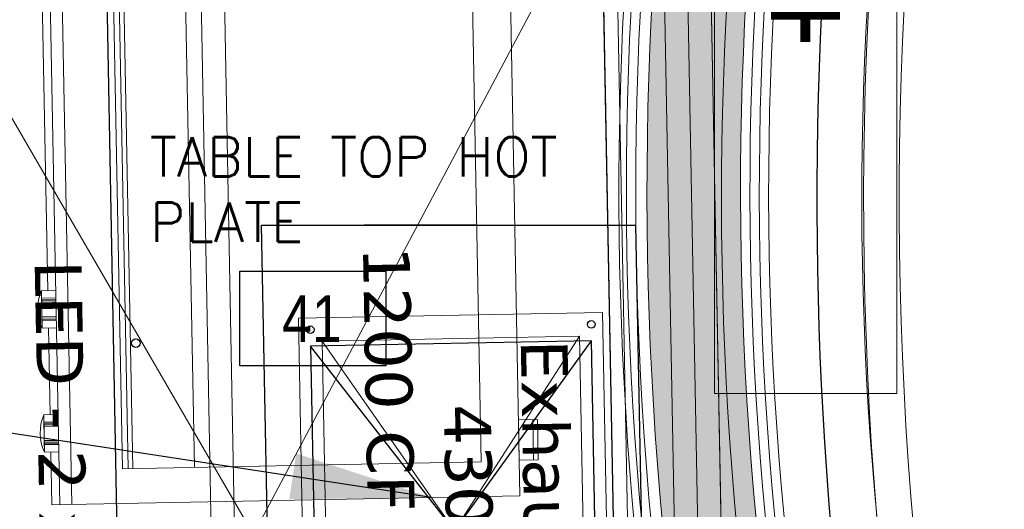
# Model space of a CAD drawing. Header units: millimetres. Extents: x -125266 to 274256, y -711690 to -301689.
# Tile 236 of 256: x -58763 to -57711, y -350747 to -350224. Entities that reach past the tile are written whole.
import ezdxf

# ---------------------------------------------------------------- set-up
doc = ezdxf.new("R2010")
doc.units = ezdxf.units.MM
for name, color, linetype, lineweight in [('AD Wall', 8, 'Continuous', 15), ('ARCH', 7, 'Continuous', 0), ('CEILING', 8, 'Continuous', 5), ('CEILING LVL', 8, 'Continuous', 5), ('Counter Top', 8, 'Continuous', 5), ('Equipment', 8, 'Continuous', 0), ('Finished Line', 7, 'Continuous', 0), ('HOOD', 6, 'Continuous', 0), ('Legend', 5, 'Continuous', 0), ('LIGHT', 173, 'Continuous', 5), ('MEPTEK HVAC-Kitchen Exhaust Air Duct', 30, 'Continuous', 30), ('MEPTEK-TEXT1', 7, 'Continuous', 30), ('Plaster Line', 7, 'Continuous', 0)]:
    doc.layers.add(name, color=color, linetype=linetype, lineweight=lineweight)
for name, color, linetype in [('Equip Code', 1, 'Continuous'), ('Equipment Name', 7, 'Continuous'), ('Hoods', 2, 'Continuous'), ('Light Equipment', 8, 'Continuous'), ('Model_Top', 7, 'Continuous')]:
    doc.layers.add(name, color=color, linetype=linetype)
doc.styles.add('REVAC', font='verdana.ttf', dxfattribs={"height": 50})
doc.styles.add('SAN-3', font='arial.ttf')
doc.styles.get("Standard").update_dxf_attribs({"font": 'ARIALN.TTF'})
doc.styles.add('Times New Roman', font='times.ttf', dxfattribs={"height": 150})
doc.dimstyles.new('ARA-125', dxfattribs={"dimtxt": 199.9999999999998, "dimasz": 75, "dimexe": 0, "dimexo": 75, "dimgap": 7.5, "dimtad": 0, "dimdec": 0, "dimrnd": 5, "dimdsep": 46, "dimtxsty": 'Times New Roman', "dimblk": 'ARCHTICK', "dimcen": 56.25, "dimdle": 56.25, "dimclrd": 256, "dimclre": 256, "dimclrt": 256, "dimazin": 3, "dimtfac": 1, "dimtdec": 0, "dimtix": 1, "dimtmove": 1, "dimatfit": 3, "dimfxl": 0, "dimtolj": 1, "dimlwd": -1, "dimlwe": 0, "dimarcsym": 0})

# ---------------------------------------------------------------- blocks, each defined once
blk = doc.blocks.new('MESH JALI CEILING')
at = {"layer": 'CEILING'}
blk.add_lwpolyline([(-16028.6448691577, -313303.1163552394, -0.05438258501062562), (-15573.25976893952, -308738.7406524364), (-17914.72140670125, -307708.7467052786), (-17914.7214066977, -308608.7467052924, -0.1206273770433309), (-17900.73425394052, -309936.3927286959, 0.1511955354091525), (-18106.63561430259, -312326.5646439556), (-16028.6448691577, -313303.1163552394)], format="xyb", dxfattribs=at)
blk.add_lwpolyline([(-16067.11402405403, -313243.0507344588, -0.0533022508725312), (-15616.79665311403, -308761.1031889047), (-17876.72140670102, -307766.9767937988), (-17876.7214066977, -308603.9760929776, -0.1204654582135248), (-17864.41450945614, -309947.957088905, 0.150192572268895), (-18073.4422716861, -312300.1768125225)], format="xyb", close=True, dxfattribs=at)
blk = doc.blocks.new('A$C3cfaa113')
at = {"layer": 'CEILING LVL'}
blk.add_lwpolyline([(0, 195.082948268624), (631.4049989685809, 195.082948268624), (631.4049989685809, 0), (0, 0)], close=True, dxfattribs=at)
at = {"layer": 'CEILING LVL', "insert": (628.7778808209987, 151.2665700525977), "char_height": 103.5168343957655, "width": 1141.536441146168, "attachment_point": 2, "style": 'SAN-3'}
blk.add_mtext('{\\W0.8;+2400MM}', dxfattribs=at)
blk = doc.blocks.new('A$Cc3a20e2e')
at = {"layer": 'Equipment', "lineweight": 0}
for p, q in [((448.6838544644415, 647.6634156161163), (491.7724767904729, 647.6634156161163)), ((-200, 132.1096044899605), (-200, 632.2685212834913)), ((530, 632.2685212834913), (-200, 632.2685212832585)), ((530, 132.1096044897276), (530, 632.2685212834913)), ((-167.9665001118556, 285.0454496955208), (492.8885914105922, 285.0454496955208)), ((-136.2433971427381, 280.1624637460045), (-129.004407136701, 285.0454496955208)), ((-74.46588044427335, 280.1624637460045), (-81.70487045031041, 285.0454496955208)), ((-136.2433971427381, 280.1624637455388), (-136.2433971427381, 250.7676420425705)), ((-74.46588044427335, 250.7676420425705), (-74.46588044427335, 280.1624637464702)), ((-136.2433971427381, 250.7676420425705), (-74.46588044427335, 250.7676420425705)), ((-167.9665001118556, 219.1709005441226), (492.8885914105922, 219.1709005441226)), ((-167.9665001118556, 214.1694739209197), (492.8885914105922, 214.1694739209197)), ((-167.9665001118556, 208.263591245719), (492.8885914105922, 208.263591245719)), ((-199.9999999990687, 153.3759398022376), (530, 153.3759398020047)), ((-199.9999999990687, 140.5544511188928), (530, 140.5544511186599)), ((301.0393500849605, 125.1327429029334), (301.0393500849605, 140.5544511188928)), ((309.0578439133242, 140.5544511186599), (309.0578439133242, 125.1327429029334)), ((310.3340940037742, 140.5544511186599), (310.3340940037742, 125.1327429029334)), ((311.5348131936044, 140.5544511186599), (311.5348131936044, 125.1327429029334)), ((313.3364473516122, 140.5544511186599), (313.3364473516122, 125.1327429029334)), ((328.6563291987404, 140.5544511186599), (328.6563291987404, 125.1327429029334)), ((330.4579633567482, 140.5544511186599), (330.4579633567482, 125.1327429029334)), ((331.6586825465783, 140.5544511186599), (331.6586825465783, 125.1327429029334)), ((332.9349326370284, 140.5544511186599), (332.9349326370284, 125.1327429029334)), ((340.9534264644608, 125.1327429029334), (340.9534264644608, 140.5544511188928)), ((433.6387927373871, 125.1327429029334), (433.6387927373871, 140.5544511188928)), ((441.6572865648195, 140.5544511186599), (441.6572865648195, 125.1327429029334)), ((442.9335366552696, 140.5544511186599), (442.9335366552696, 125.1327429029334)), ((444.1342558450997, 140.5544511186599), (444.1342558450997, 125.1327429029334)), ((445.9358900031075, 140.5544511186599), (445.9358900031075, 125.1327429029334)), ((461.2557718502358, 140.5544511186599), (461.2557718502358, 125.1327429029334)), ((463.0574060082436, 140.5544511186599), (463.0574060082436, 125.1327429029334)), ((464.2581251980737, 140.5544511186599), (464.2581251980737, 125.1327429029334)), ((465.5343752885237, 140.5544511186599), (465.5343752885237, 125.1327429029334)), ((473.5528691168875, 125.1327429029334), (473.5528691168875, 140.5544511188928)), ((-199.9999999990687, 132.1096044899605), (-143.5528691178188, 132.1096044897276)), ((-176.8403545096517, 132.1096044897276), (301.0393500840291, 132.1096044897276)), ((340.9534264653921, 132.1096044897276), (433.6387927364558, 132.1096044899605)), ((473.5528691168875, 132.1096044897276), (530, 132.1096044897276))]:
    blk.add_line(p, q, dxfattribs=at)
blk.add_lwpolyline([(448.6838544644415, 632.2685212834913), (491.7724767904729, 632.2685212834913), (491.7724767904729, 652.6953959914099), (448.6838544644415, 652.6953959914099)], close=True, dxfattribs=at)
blk.add_lwpolyline([(-167.9665001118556, 208.263591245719), (-167.9665001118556, 591.650145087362), (492.8885914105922, 591.650145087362), (492.8885914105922, 208.263591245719)], dxfattribs=at)
at = {"layer": 'Equipment', "lineweight": 0, "const_width": 1}
for points in [[(301.0393500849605, 125.1327429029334), (340.9534264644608, 125.1327429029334)], [(473.5528691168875, 125.1327429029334), (433.6387927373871, 125.1327429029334)]]:
    blk.add_lwpolyline(points, dxfattribs=at)
at = {"layer": 'Equipment', "lineweight": 0}
for centre, start, end in [((320.9963882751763, 171.25269499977), 246.6008864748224, 293.3991134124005), ((453.5958309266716, 171.25269499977), 246.6008865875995, 293.3991135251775)]:
    blk.add_arc(centre, 50.25269499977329, start, end, dxfattribs=at)
blk = doc.blocks.new('ARCH')
at = {"layer": 'Legend', "ltscale": 15}
h = blk.add_hatch(dxfattribs=at)
h.set_pattern_fill('SACNCR', color=8, scale=25, style=0)
h.set_pattern_definition([(45, (7.275957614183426e-12, 0), (-42.09495056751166, 42.09495056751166), []), (45, (42.09500000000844, 0), (-42.09495056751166, 42.09495056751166), [0, -59.53125])])
h.paths.add_polyline_path([(-61250.0878405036, -341786.991302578), (-61250.0878405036, -342091.0795393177), (-61250.08347718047, -342091.0795400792), (-61250.09220382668, -342141.0795393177), (-61250.08784050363, -344307.9437217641), (-61181.17636021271, -344307.9437217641), (-61181.17635837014, -344307.9170624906), (-61169.14581468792, -344307.917891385), (-60630.75290619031, -344307.9437238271), (-60630.79507556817, -344919.9855284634), (-60630.79590446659, -344932.0160721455), (-61250.08784050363, -344932.0160721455), (-61250.0878405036, -351457.0548609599), (-61395.16861010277, -351457.0548609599), (-61395.17441904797, -351557.0548609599), (-60383.16262214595, -351557.0548609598), (-60383.16262214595, -352683.6964680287), (-61393.16090940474, -352683.6964680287), (-61393.17836269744, -352783.6964680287), (-60283.16262214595, -352783.6964680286), (-60283.16262214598, -351457.0548609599), (-61150.0878405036, -351457.0548609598), (-61150.0878405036, -346631.9913025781), (-57589.31575361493, -346631.9913025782), (-57474.43896814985, -346517.1145171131), (-57545.14964626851, -346446.4038389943), (-57630.73710985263, -346531.9913025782), (-57700.73710985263, -346531.9913025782), (-57700.73710985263, -346581.9913025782), (-58200.73710985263, -346581.9913025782), (-58200.73710985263, -346531.9913025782), (-58300.73710985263, -346531.9913025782), (-58300.73710985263, -346581.9913025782), (-58800.73710985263, -346581.9913025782), (-58800.73710985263, -346531.9913025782), (-58980.7959044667, -346531.9913025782), (-58980.7959044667, -346426.032961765), (-59030.7959044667, -346426.032961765), (-59030.7959044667, -346026.032961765), (-58980.7959044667, -346026.032961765), (-58980.7959044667, -345956.032961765), (-59080.7959044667, -345956.032961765), (-59080.7959044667, -346531.9913025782), (-61150.08784050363, -346531.9913025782), (-61150.0878405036, -345032.0160721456), (-60530.79590446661, -345032.0160721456), (-60530.79590446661, -344606.991302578), (-59080.7959044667, -344606.991302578), (-59080.7959044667, -345032.0329617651), (-58980.7959044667, -345032.0329617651), (-58980.7959044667, -344506.991302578), (-60530.79590446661, -344506.9913025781), (-60530.79590446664, -344207.943721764), (-61150.0878405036, -344207.943721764), (-61150.0878405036, -341886.991302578), (-56700.0878405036, -341886.991302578), (-56700.0878405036, -344932.0329617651), (-58020.79590446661, -344932.0329617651), (-58020.79590446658, -345032.0329617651), (-56700.0878405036, -345032.0329617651), (-56700.08784050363, -345601.3420332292), (-56785.71696327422, -345686.971156), (-56715.00628515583, -345757.6818341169), (-56600.0878405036, -345642.7633894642), (-56600.08784050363, -341886.9913025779), (-51541.43157248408, -341886.9913025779), (-51541.43157248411, -345439.4115019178, 0.002964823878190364), (-51441.43157248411, -345409.7250183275), (-51441.43157248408, -341886.9913025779), (-47645.92716897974, -341886.991302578), (-47645.92716897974, -344723.1806520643), (-47445.92716897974, -344723.1806520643), (-47445.92716897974, -344623.1806520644), (-47545.92716897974, -344623.1806520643), (-47545.92716897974, -341886.991302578), (-45935.92716897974, -341886.991302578), (-45935.92716897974, -344623.1806520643), (-46521.92716897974, -344623.1806520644), (-46521.92716897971, -344723.1806520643), (-45835.92716897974, -344723.1806520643), (-45835.92716897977, -341786.991302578), (-45958.87599125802, -341786.991302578), (-45958.87604145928, -341787.8586494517), (-46008.87604137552, -341787.8557554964)])
h = blk.add_hatch(dxfattribs=at)
h.set_pattern_fill('SACNCR', color=8, scale=25, style=0)
h.set_pattern_definition([(45, (2.91038304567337e-11, 0), (-42.09495056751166, 42.09495056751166), []), (45, (42.09500000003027, 0), (-42.09495056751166, 42.09495056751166), [0, -59.53125])])
h.paths.add_polyline_path([(-61250.08784050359, -341786.991302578), (-61250.0878405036, -342091.0795393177), (-61250.08347718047, -342091.0795400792), (-61250.09220382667, -342141.0795393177), (-61250.08784050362, -344307.9437217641), (-61181.1763602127, -344307.9437217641), (-61181.17635837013, -344307.9170624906), (-61169.14581468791, -344307.917891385), (-60630.7529061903, -344307.9437238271), (-60630.79507556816, -344919.9855284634), (-60630.79590446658, -344932.0160721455), (-61250.08784050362, -344932.0160721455), (-61250.08784050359, -351457.0548609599), (-61395.16861010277, -351457.0548609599), (-61395.17441904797, -351557.0548609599), (-60383.16262214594, -351557.0548609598), (-60383.16262214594, -352683.6964680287), (-61393.16090940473, -352683.6964680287), (-61393.17836269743, -352783.6964680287), (-60283.16262214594, -352783.6964680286), (-60283.16262214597, -351457.0548609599), (-61150.08784050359, -351457.0548609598), (-61150.08784050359, -346631.9913025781), (-57589.31575361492, -346631.9913025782), (-57474.43896814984, -346517.1145171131), (-57545.1496462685, -346446.4038389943), (-57630.73710985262, -346531.9913025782), (-57700.73710985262, -346531.9913025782), (-57700.73710985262, -346581.9913025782), (-58200.73710985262, -346581.9913025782), (-58200.73710985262, -346531.9913025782), (-58300.73710985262, -346531.9913025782), (-58300.73710985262, -346581.9913025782), (-58800.73710985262, -346581.9913025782), (-58800.73710985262, -346531.9913025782), (-58980.79590446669, -346531.9913025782), (-58980.79590446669, -346426.032961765), (-59030.79590446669, -346426.032961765), (-59030.79590446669, -346026.032961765), (-58980.79590446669, -346026.032961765), (-58980.79590446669, -345956.032961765), (-59080.79590446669, -345956.032961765), (-59080.79590446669, -346531.9913025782), (-61150.08784050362, -346531.9913025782), (-61150.08784050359, -345032.0160721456), (-60530.79590446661, -345032.0160721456), (-60530.79590446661, -344606.991302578), (-59080.79590446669, -344606.991302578), (-59080.79590446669, -345032.0329617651), (-58980.79590446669, -345032.0329617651), (-58980.79590446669, -344506.991302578), (-60530.79590446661, -344506.9913025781), (-60530.79590446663, -344207.943721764), (-61150.08784050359, -344207.943721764), (-61150.08784050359, -341886.991302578), (-56700.08784050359, -341886.991302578), (-56700.08784050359, -344932.0329617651), (-58020.79590446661, -344932.0329617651), (-58020.79590446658, -345032.0329617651), (-56700.08784050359, -345032.0329617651), (-56700.08784050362, -345601.3420332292), (-56785.71696327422, -345686.971156), (-56715.00628515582, -345757.6818341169), (-56600.08784050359, -345642.7633894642), (-56600.08784050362, -341886.9913025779), (-51541.43157248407, -341886.9913025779), (-51541.4315724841, -345439.4115019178, 0.002964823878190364), (-51441.4315724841, -345409.7250183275), (-51441.43157248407, -341886.9913025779), (-47645.92716897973, -341886.991302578), (-47645.92716897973, -344723.1806520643), (-47445.92716897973, -344723.1806520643), (-47445.92716897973, -344623.1806520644), (-47545.92716897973, -344623.1806520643), (-47545.92716897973, -341886.991302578), (-45935.92716897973, -341886.991302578), (-45935.92716897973, -344623.1806520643), (-46521.92716897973, -344623.1806520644), (-46521.9271689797, -344723.1806520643), (-45835.92716897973, -344723.1806520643), (-45835.92716897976, -341786.991302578), (-45958.87599125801, -341786.991302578), (-45958.87604145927, -341787.8586494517), (-46008.87604137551, -341787.8557554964)])
at = {"layer": 'Legend'}
h = blk.add_hatch(dxfattribs=at)
h.set_pattern_fill('STARS', color=8, scale=10)
h.set_pattern_definition([(0, (0, 0), (0, 54.9926), [31.75, -31.75]), (59.99999999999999, (0, 0), (-47.62498862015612, 27.4963), [31.75, -31.75]), (120, (15.875, 27.4963), (-47.62498862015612, -27.49629999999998), [31.75, -31.75])])
edge = h.paths.add_edge_path()
edge.add_arc((-54302.69078475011, -350408.010109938), 3690.308011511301, 160.8362828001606, 191.6626896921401, ccw=False)
edge.add_arc((-60350.3395337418, -348256.158833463), 2729.002825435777, 339.8420642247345, 374.0848433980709)
edge.add_line((-57703.38028815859, -347592.0329617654), (-57806.60356420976, -347592.0329617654))
edge.add_arc((-60350.33953374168, -348256.158833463), 2629.002825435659, -20.17654206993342, 14.632315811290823, ccw=False)
edge.add_arc((-54302.69078475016, -350408.0101099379), 3790.308011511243, 160.8229571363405, 191.1240204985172)
edge.add_arc((-59222.41694820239, -351398.7755493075), 1228.352180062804, -57.450295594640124, 12.195579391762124, ccw=False)
edge.add_line((-58561.52533153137, -352434.1843329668), (-60283.16262214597, -352434.1843329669))
edge.add_line((-60283.16262214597, -352434.1843329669), (-60283.16262214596, -352534.1843329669))
edge.add_line((-60283.16262214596, -352534.1843329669), (-58536.26985047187, -352534.1843329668))
edge.add_arc((-59548.39312786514, -350742.8050984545), 2057.530823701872, 299.4663030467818, 300.8075172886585)
edge.add_arc((-59222.41694820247, -351398.7755493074), 1328.35218006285, 303.222831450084, 370.6183867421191)
h = blk.add_hatch(dxfattribs=at)
h.set_pattern_fill('STARS', color=8, scale=10)
h.set_pattern_definition([(0, (0, 0), (0, 54.9926), [31.75, -31.75]), (59.99999999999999, (0, 0), (-47.62498862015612, 27.4963), [31.75, -31.75]), (120, (15.875, 27.49629999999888), (-47.62498862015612, -27.49629999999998), [31.74999999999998, -31.74999999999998])])
h.paths.add_polyline_path([(-57916.81111638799, -351154.0043781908, -0.1353226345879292), (-57788.49830051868, -349196.5980484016, 0.150534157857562), (-57703.38028815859, -347592.0329617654), (-57806.60356420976, -347592.0329617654, -0.1530610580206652), (-57882.66726640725, -349162.9385405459, 0.1329891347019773), (-58021.78597942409, -351139.286907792, -0.3136008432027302), (-58561.52533153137, -352434.1843329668), (-60253.16262214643, -352434.1843329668), (-60253.16262214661, -352534.1843329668), (-58536.26985047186, -352534.1843329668, 0.00585221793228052), (-58494.61728232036, -352510.0033210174, 0.302849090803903)])
at = {"layer": 'AD Wall', "lineweight": 0}
for points in [[(-57907.01756983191, -351151.9828822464, -0.135316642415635), (-57779.08089174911, -349199.9625597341, 0.1514472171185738), (-57696.09947614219, -347580.0329617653), (-57822.18653323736, -347580.0329617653)], [(-58014.93553351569, -351173.3033526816, -0.1353190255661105), (-57882.66726640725, -349162.9385405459, 0.1530610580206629), (-57806.60356420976, -347592.0329617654)], [(-58014.93553351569, -351173.3033526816, -0.1353190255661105), (-57882.66726640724, -349162.9385405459, 0.1530610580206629), (-57806.60356420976, -347592.0329617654)], [(-57916.8111163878, -351154.0043781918, -0.135322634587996), (-57788.49830051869, -349196.5980484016, 0.1505341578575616), (-57703.38028815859, -347592.0329617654)], [(-57916.81111638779, -351154.0043781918, -0.135322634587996), (-57788.49830051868, -349196.5980484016, 0.1505341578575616), (-57703.38028815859, -347592.0329617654)]]:
    blk.add_lwpolyline(points, format="xyb", dxfattribs=at)
at = {"layer": 'Counter Top', "lineweight": 0}
blk.add_lwpolyline([(-58513.74272104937, -352670.1843234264, 0.312539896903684), (-57779.07863916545, -351190.0517922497, -0.1383179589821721), (-57666.06480048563, -349240.3164998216, 0.03901498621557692), (-57550.4012195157, -348830.4402765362, 0.1156902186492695), (-57576.88934674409, -347561.9913025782, 0.1156902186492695)], format="xyb", dxfattribs=at)
blk.add_lwpolyline([(-58863.16567482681, -352323.5924268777), (-58863.15957120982, -351595.9153945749), (-58098.2081773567, -351581.3904528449), (-58129.15313448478, -349951.6842186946), (-58841.33272228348, -349965.20712629)], dxfattribs=at)
at = {"layer": 'Equip Code'}
blk.add_lwpolyline([(-58528.11643572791, -350594.1400042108), (-58528.11643572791, -350493.0485990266), (-58371.97728156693, -350493.0485990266), (-58371.97728156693, -350594.1400042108)], close=True, dxfattribs=at)
at = {"layer": 'Equipment', "lineweight": 30}
for points in [[(-58113.4902435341, -351566.6779257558), (-58143.86566157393, -349966.966284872), (-58843.73950446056, -349980.2555302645), (-58813.36408642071, -351579.9671711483)], [(-58117.00240124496, -351381.7112672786), (-58140.35350386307, -350151.9329433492), (-58840.2273467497, -350165.2221887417), (-58816.87624413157, -351395.000512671)]]:
    blk.add_lwpolyline(points, close=True, dxfattribs=at)
at = {"layer": 'Finished Line', "color": 8}
for points in [[(-58051.16775800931, -351145.3524210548, -0.1330254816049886), (-57910.91612660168, -349152.8355462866, 0.1569199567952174), (-57845.74276762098, -347562.0329617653)], [(-57887.37561944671, -351148.2056077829, -0.1353234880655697), (-57760.24579662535, -349206.690802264, 0.1526815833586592), (-57680.08002107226, -347562.0329617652)], [(-57887.3756194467, -351148.2056077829, -0.1353234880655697), (-57760.24579662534, -349206.690802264, 0.1526815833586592), (-57680.08002107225, -347562.0329617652)], [(-58051.1677580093, -351145.3524210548, -0.1330254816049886), (-57910.91612660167, -349152.8355462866, 0.1558871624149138), (-57842.96405367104, -347572.1384473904)], [(-58027.02425808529, -351222.2782193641, -0.1383732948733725), (-57903.38318035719, -349155.5299117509, 0.155880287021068), (-57835.24609213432, -347570.0329617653)], [(-58027.02425808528, -351222.2782193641, -0.1383732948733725), (-57903.38318035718, -349155.5299117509, 0.155880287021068), (-57835.24609213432, -347570.0329617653)], [(-57897.224023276, -351149.961386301, -0.1353106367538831), (-57769.66339040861, -349203.3268109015, 0.1521624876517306), (-57688.33881577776, -347570.0329617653), (-57835.24609213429, -347570.0329617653)], [(-57897.22402327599, -351149.961386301, -0.1353106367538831), (-57769.6633904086, -349203.3268109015, 0.1521624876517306), (-57688.33881577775, -347570.0329617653), (-57835.24609213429, -347570.0329617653)]]:
    blk.add_lwpolyline(points, format="xyb", dxfattribs=at)
at = {"layer": 'HOOD'}
for p, q in [((-58030.78485101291, -349864.8010741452), (-58996.43228127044, -351683.4613064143)), ((-59030.60462656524, -349883.7857104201), (-57996.61250571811, -351664.4766701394))]:
    blk.add_line(p, q, dxfattribs=at)
blk.add_lwpolyline([(-58996.43228127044, -351683.4613064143), (-57996.61250571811, -351664.4766701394), (-58030.78485101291, -349864.8010741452), (-59030.60462656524, -349883.7857104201)], close=True, dxfattribs=at)
at = {"layer": 'Light Equipment', "lineweight": 0}
for p, q in [((-58030.7848510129, -349864.8010741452), (-58996.43228127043, -351683.4613064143)), ((-59030.60462656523, -349883.7857104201), (-57996.61250571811, -351664.4766701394)), ((-58228.81191413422, -350733.042637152), (-58242.67069861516, -350003.1742009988)), ((-58734.29614988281, -350012.5092137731), (-58720.43736540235, -350742.3776499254)), ((-58721.47697194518, -350012.2658024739), (-58707.61818746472, -350742.1342386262)), ((-58742.29979709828, -350035.8250076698), (-58733.22742472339, -350513.6185866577)), ((-58665.99106825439, -350043.2515070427), (-58653.44497471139, -350703.9874963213)), ((-58660.08624996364, -350043.1393860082), (-58647.54015642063, -350703.8753752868)), ((-58655.08572471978, -350043.0444357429), (-58642.53963117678, -350703.7804250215)), ((-58589.22304777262, -350041.7938313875), (-58576.67695422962, -350702.5298206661)), ((-58740.20302890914, -350513.7510398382), (-58724.78410006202, -350513.458264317)), ((-58724.63187187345, -350521.4753130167), (-58740.05080072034, -350521.7680885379)), ((-58724.60764272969, -350522.7513330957), (-58740.02657157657, -350523.0441086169)), ((-58724.5848475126, -350523.9518358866), (-58740.00377635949, -350524.2446114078)), ((-58724.55064414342, -350525.7531453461), (-58739.9695729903, -350526.0459208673)), ((-58724.25980175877, -350541.070266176), (-58739.67873060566, -350541.3630416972)), ((-58724.22559838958, -350542.8715756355), (-58739.64452723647, -350543.1643511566)), ((-58724.2028031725, -350544.0720784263), (-58739.62173201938, -350544.3648539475)), ((-58724.17857402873, -350545.3480985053), (-58739.59750287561, -350545.6408740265)), ((-58739.44527468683, -350553.6579227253), (-58724.02634583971, -350553.3651472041)), ((-58732.46967050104, -350553.5254695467), (-58730.71007253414, -350646.1941316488)), ((-58737.68567672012, -350646.3265848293), (-58722.26674787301, -350646.0338093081)), ((-58722.11451968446, -350654.0508580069), (-58737.53344853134, -350654.3436335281)), ((-58722.0902905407, -350655.3268780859), (-58737.50921938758, -350655.6196536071)), ((-58722.06749532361, -350656.5273808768), (-58737.48642417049, -350656.820156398)), ((-58214.9635517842, -350651.4488803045), (-58214.14552996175, -350694.5297370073)), ((-58722.03329195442, -350658.3286903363), (-58737.4522208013, -350658.6214658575)), ((-58721.74244956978, -350673.6458111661), (-58737.16137841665, -350673.9385866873)), ((-58721.70824620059, -350675.4471206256), (-58737.12717504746, -350675.7398961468)), ((-58721.6854509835, -350676.6476234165), (-58737.10437983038, -350676.9403989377)), ((-58721.66122183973, -350677.9236434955), (-58737.08015068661, -350678.2164190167)), ((-58736.92792249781, -350686.2334677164), (-58721.5089936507, -350685.9406921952)), ((-58729.95231831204, -350686.1010145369), (-58728.88069006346, -350742.537972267)), ((-58728.88069006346, -350742.537972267), (-58228.81191413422, -350733.042637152))]:
    blk.add_line(p, q, dxfattribs=at)
blk.add_lwpolyline([(-58513.74272104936, -352670.1843234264, 0.312539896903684), (-57779.07863916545, -351190.0517922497, -0.1383179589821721), (-57666.06480048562, -349240.3164998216, 0.03901498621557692), (-57550.40121951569, -348830.4402765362, 0.1156902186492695), (-57576.88934674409, -347561.9913025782, 0.1156902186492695)], format="xyb", dxfattribs=at)
for points in [[(-58996.43228127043, -351683.4613064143), (-57996.61250571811, -351664.4766701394), (-58030.7848510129, -349864.8010741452), (-59030.60462656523, -349883.7857104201)], [(-58113.49024353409, -351566.6779257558), (-58143.86566157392, -349966.966284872), (-58843.73950446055, -349980.2555302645), (-58813.3640864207, -351579.9671711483)], [(-58117.00240124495, -351381.7112672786), (-58140.35350386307, -350151.9329433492), (-58840.22734674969, -350165.2221887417), (-58816.87624413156, -351395.000512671)], [(-58528.1164357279, -350594.1400042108), (-58528.1164357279, -350493.0485990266), (-58371.97728156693, -350493.0485990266), (-58371.97728156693, -350594.1400042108)], [(-58230.3556715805, -350651.7411467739), (-58229.53764975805, -350694.8220034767), (-58209.11445647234, -350694.4342066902), (-58209.9324782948, -350651.3533499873)]]:
    blk.add_lwpolyline(points, close=True, dxfattribs=at)
for points in [[(-58863.16567482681, -352323.5924268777), (-58863.15957120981, -351595.9153945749), (-58098.2081773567, -351581.3904528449), (-58129.15313448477, -349951.6842186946), (-58841.33272228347, -349965.20712629)], [(-58665.99106825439, -350043.2515070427), (-58282.67361004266, -350035.9730527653), (-58270.12751649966, -350696.7090420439), (-58653.44497471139, -350703.9874963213)], [(-58740.20302890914, -350513.7510398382), (-58739.44527468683, -350553.6579227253)], [(-58736.92792249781, -350686.2334677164), (-58737.68567672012, -350646.3265848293)]]:
    blk.add_lwpolyline(points, dxfattribs=at)
for centre, start, end in [((-58693.71251164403, -350532.8289107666), 157.6886913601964, 204.4869182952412), ((-58691.19515945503, -350665.4044557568), 157.6886914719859, 204.4869184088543)]:
    blk.add_arc(centre, 50.25269499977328, start, end, dxfattribs=at)
at = {"layer": 'Plaster Line', "lineweight": 5}
for points in [[(-58017.18185437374, -351220.4769142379, -0.1383904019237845), (-57893.9669124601, -349158.897629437, 0.1545916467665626), (-57822.18653323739, -347580.0329617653)], [(-57907.01756983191, -351151.9828822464, -0.135316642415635), (-57779.08089174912, -349199.9625597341, 0.1514472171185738), (-57696.0994761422, -347580.0329617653), (-57822.18653323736, -347580.0329617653)]]:
    blk.add_lwpolyline(points, format="xyb", dxfattribs=at)
at = {"layer": 'Plaster Line', "color": 8, "lineweight": 5}
blk.add_lwpolyline([(-58017.18185437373, -351220.4769142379, -0.1383904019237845), (-57893.96691246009, -349158.897629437, 0.1545916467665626), (-57822.18653323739, -347580.0329617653)], format="xyb", dxfattribs=at)
at = {"layer": 'CEILING LVL', "rotation": 90}
blk.add_blockref('A$C3cfaa113', (-57825.88199904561, -350623.6736943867), dxfattribs=at)
at = {"layer": 'Equipment', "lineweight": 0, "rotation": 271.0878048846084}
blk.add_blockref('A$Cc3a20e2e', (-58871.02834239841, -350215.1415440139), dxfattribs=at)
at = {"layer": 'Equip Code', "lineweight": 0}
blk.add_text('41', height=50, dxfattribs=at).set_placement((-58482.92543982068, -350568.6966208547))
at = {"layer": 'Equipment Name', "linetype": 'Continuous', "lineweight": 5, "ltscale": 25, "insert": (-58624.12528060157, -350349.6064633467, 1.379819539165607), "char_height": 42, "width": 490.1605028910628, "attachment_point": 1}
blk.add_mtext('{\\Fsimplex|c0;TABLE TOP HOT PLATE }', dxfattribs=at)
at = {"layer": 'Light Equipment', "lineweight": 0}
blk.add_text('41', height=50, dxfattribs=at).set_placement((-58482.92543982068, -350568.6966208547))
at = {"layer": 'Light Equipment', "lineweight": 0, "insert": (-58624.12528060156, -350349.6064633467, 1.379819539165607), "char_height": 42, "width": 490.1605028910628, "attachment_point": 1}
blk.add_mtext('{\\Fsimplex|c0;TABLE TOP HOT PLATE }', dxfattribs=at)
blk = doc.blocks.new('*U1539')
at = {"layer": 'Model_Top', "color": 7}
for p, q in [((-627, 64.5), (627, 64.5)), ((-627, -64.5), (-627, 64.5)), ((627, 64.5), (627, -64.5)), ((627, -64.5), (-627, -64.5))]:
    blk.add_line(p, q, dxfattribs=at)
for centre in [(-615, 88.5), (-205, 88.5), (205, 88.5), (615, 88.5), (-615, -88.5), (-205, -88.5), (205, -88.5), (615, -88.5)]:
    blk.add_circle(centre, 4.5, dxfattribs=at)
at = {"layer": 'Model_Top', "color": 7, "insert": (-295.064610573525, 32.06707992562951), "char_height": 50, "attachment_point": 1, "style": 'REVAC'}
blk.add_mtext('LED - 2 x 18 Watt', dxfattribs=at)
blk = doc.blocks.new('H-05')
at = {"color": 7}
for p, q in [((-84845.6728386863, -343381.8759286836), (-84435.6728386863, -343106.8759286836)), ((-84435.6728386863, -343381.8759286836), (-84845.6728386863, -343106.8759286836))]:
    blk.add_line(p, q, dxfattribs=at)
for points in [[(-84870.6728386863, -343406.8759286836), (-84410.6728386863, -343406.8759286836), (-84410.6728386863, -343081.8759286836), (-84870.6728386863, -343081.8759286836)], [(-84845.6728386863, -343381.8759286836), (-84435.6728386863, -343381.8759286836), (-84435.6728386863, -343106.8759286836), (-84845.6728386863, -343106.8759286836)]]:
    blk.add_lwpolyline(points, close=True, dxfattribs=at)
at = {"layer": 'HOOD', "lineweight": 0}
for p, q in [((-85540.67283868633, -342959.3759286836), (-83740.67283868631, -342959.3759286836)), ((-85475.67283868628, -342984.3759286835), (-83805.67283868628, -342984.3759286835)), ((-85450.6728386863, -343009.3759286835), (-83830.6728386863, -343009.3759286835)), ((-85450.6728386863, -343479.3759286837), (-83830.6728386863, -343479.3759286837)), ((-85450.67283868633, -343504.3759286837), (-83830.67283868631, -343504.3759286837))]:
    blk.add_line(p, q, dxfattribs=at)
at = {"layer": 'Hoods', "color": 7}
for centre in [(-84858.1728386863, -343094.1227054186), (-84858.1728386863, -343394.3634929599), (-84858.1728386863, -343394.3759286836)]:
    blk.add_circle(centre, 4.000000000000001, dxfattribs=at)
blk.add_blockref('*U1539', (-84642.33920736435, -343669.6377088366), dxfattribs=at)
at = {"layer": 'Model_Top', "color": 7, "insert": (-85016.12163202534, -343348.4623608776), "char_height": 50, "width": 825.6359791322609, "attachment_point": 7, "style": 'REVAC'}
blk.add_mtext('\\pi173.24445;Exhaust collar\\P\\pi240.68904;430 x 300\\P\\pi70.55808;1200 CFM @ 190 Pa', dxfattribs=at)
blk = doc.blocks.new('_ArchTick')
at = {"color": 0, "linetype": 'ByBlock', "const_width": 0.15}
blk.add_lwpolyline([(-0.5, -0.5), (0.5, 0.5)], dxfattribs=at)

msp = doc.modelspace()

# ---------------------------------------------------------------- linework, layer by layer
at = {"layer": 'CEILING'}
msp.add_lwpolyline([(-60253.16136397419, -352520.1697335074), (-58553.50963381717, -352520.1839898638, 0.3035240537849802), (-57926.76154380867, -351216.8810990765, -0.1380432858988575), (-57807.32668480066, -349189.844714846, 0.03924887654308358), (-57697.31622312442, -348800.1599109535, 0.1154738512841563), (-57726.88934686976, -347561.9981943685), (-57726.88934686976, -346661.9913025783), (-57576.88934686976, -346661.9913027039), (-57576.8893467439, -347561.9913025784, -0.1156902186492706), (-57550.40121951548, -348830.4402765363, -0.03901498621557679), (-57666.06480048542, -349240.3164998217, 0.1383179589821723), (-57779.07863916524, -351190.0517922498, -0.3125398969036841), (-58513.74272104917, -352670.1843234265), (-60253.16262214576, -352670.1697335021)], format="xyb", close=True, dxfattribs=at)
at = {"layer": 'CEILING', "lineweight": 0}
msp.add_lwpolyline([(-57576.88934713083, -346662.0224283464), (-57576.88934700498, -347562.0224282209, -0.1156902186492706), (-57550.40121977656, -348830.4714021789, -0.03901498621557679), (-57666.06480074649, -349240.3476254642, 0.1383179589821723), (-57779.07863942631, -351190.0829178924, -0.3125398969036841), (-58513.74272131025, -352670.215449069), (-60253.16262240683, -352670.2008591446)], format="xyb", dxfattribs=at)
at = {"layer": 'LIGHT', "color": 3, "lineweight": 30}
msp.add_lwpolyline([(-57625.28633331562, -347574.5504303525, -0.168306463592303), (-57765.42451450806, -349331.6780210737, 0.1208015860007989), (-57818.36901482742, -351287.1908726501, -0.2924290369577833), (-58526.74248101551, -352620.2151073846), (-60253.16130801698, -352620.1697326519)], format="xyb", dxfattribs=at)
at = {"layer": 'MEPTEK HVAC-Kitchen Exhaust Air Duct'}
for p, q in [((-58467.29679959, -352423.0129273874), (-58504.8795030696, -350443.7319122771)), ((-58504.8795030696, -350443.7319122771), (-58104.80740029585, -350443.7319122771)), ((-58274.83320894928, -350443.7319122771), (-58395.10659000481, -350443.7319122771)), ((-58067.36888936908, -352415.4190728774), (-58104.80740029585, -350443.7319122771)), ((-58444.82335347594, -350972.8611440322), (-58152.47127532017, -350567.2378429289)), ((-58144.87742081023, -350967.1657531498), (-58452.41720798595, -350572.9332338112))]:
    msp.add_line(p, q, dxfattribs=at)
msp.add_lwpolyline([(-58452.41720798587, -350572.9332338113), (-58444.82335347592, -350972.8611440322), (-58144.87742081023, -350967.1657531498), (-58152.47127532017, -350567.2378429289)], close=True, dxfattribs=at)

# ---------------------------------------------------------------- block references
at = {"layer": 'ARCH'}
msp.add_blockref('ARCH', (0, 0), dxfattribs=at)
at = {"layer": 'CEILING'}
msp.add_blockref('MESH JALI CEILING', (-39662.16794004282, -38953.24459781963), dxfattribs=at)
at = {"layer": 'HOOD', "rotation": 271.0878048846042}
msp.add_blockref('H-05', (286490.7399741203, -428879.0983832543), dxfattribs=at)

# ---------------------------------------------------------------- texts
at = {"layer": 'MEPTEK-TEXT1', "char_height": 350, "attachment_point": 1}
for s, insert, width in [('{\\fCalibri|b0|i0|c0|p34;\\H1.28571x;\\C1;GENERAL GUIDELINES-HVAC :\\P\\fArial Narrow|b0|i0|c0|p34;\\H0.88889x;\\C256;\\P\\fCalibri|b0|i0|c0|p34;\\C4;DUCTING :\\H0.875x;\\P\\pi-1050,l1050,t1050;\\C256;1.^IDUCTING SHALL BE IN ACCORDANCE WITH IS 655, GALVANIZED IRON SHEET TO BE USED FOR ALL DUCTING WORKS. THERMAL INSULATION ON DUCTS SHALL BE 19 MM THICK. CLOSED CELL CLASS “O” BS 476 PART 6-7 FM APPROVED NITRILE RUBBER ELASTOMERIC INSULATION THERMAL CONDUCTIVITY 0.033 WATTS PER METER-KELVIN (W/(M.K)) AT 0°C FOR AIR CONDITIONING DUCTING. \\P2.^ITHERMAL INSULATION ON KITCHEN EXHAUST DUCTING SHALL BE 80 MM THICK ALUMINUM FOIL FACED RESIN BONDED FIBRE GLASS WOOL OF DENSITY NOT LESS THAN 48 KG/M3.\\P3.^ITHERMAL INSULATION ON FRESH AIR, SUPPLY AIR AND RETURN AIR SHALL BE 19MM THICK CLOSED CELL ANTI-MICROBIAL CLASS “O” BS 476 AND PART 6 & 7 FM APPROVED NITRILE RUBBER ELASTOMERIC INSULATION THERMAL CONDUCTIVITY 0.033 WATTS PER METER-KELVIN (W/ (M\\fArial|b0|i0|c0|p34;.\\fCalibri|b0|i0|c0|p34;K)) AT 0°C.\\P4.^IAPPROPRIATE NUMBER OF TRAP DOORS SHALL BE PROVIDED IN KITCHEN EXHAUST DUCTING FOR OIL/GREASE CLEANING PURPOSE.\\P5.^IDUCTING INSTALLATION WITH RESPECT TO FRESH AIR INTAKE, KITCHEN EXHAUST OUT FROM LOCATION UP TO LOUVERS AT FAÇADE SHALL BE IN THE SCOPE OF CONCESSIONER INCLUDING AIR WASHER, EXHAUST FAN SECTION DRY SCRUBBER ETC.\\P6.^IEACH AND EVERY KITCHEN EXHAUST HOOD SHOULD BE EQUIPPED WITH UL LISTED, WET CHEMICAL BASED, MECHANICALLY OPERATED, AUTOMATIC FIRE SUPPRESSION SYSTEM. SEPARATE DRAWING TO BE SUBMITTED FOR HOOD SUPPRESSION SYSTEM.\\P7.^ISUPPORTING OF DUCTING TO BE DONE WITH USING ANGLE 50X 50 X 5MM AND TIE ROD OF SIZE MINIMUM 10 MM DIA/ AS PER DUCT SIZE.\\P8.^IPOST COMPLETION OF ONSITE WORK, CONCESSIONAIRE HAS TO SHARE TESTING AND COMMISSIONING REPORT WITH DIAL.\\P9.^IINTEGRATION WITH FIRE ALARM SYSTEM, SO THAT AHU GET SWITCHED OFF IN CASE OF ANY FIRE INCIDENT.\\P10.^IFOR EQUIPMENT PLACEMENT STRUCTURAL DETAILS TO BE APPROVED BY STRUCTURAL CONSULTANT AND SAME TO BE SHARE WITH DIAL.\\P11.^ITRAP DOOR WITH PROPER ACCESS TO BE PROVIDED FOR FILTER AND COPPER COIL CLEANING.\\P12.^IKITCHEN VENTILATION SHALL COMPLY TO NFPA 96 GUIDELINE.}', (-102876.1092228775, -301696.9008114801), 28043.42879176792), ('{\\fCalibri|b0|i0|c0|p34;\\H1.28571x;\\C1;CHILLED WATER PIPING:-\\H0.77778x;\\P\\pi-1050,l1050,t1050;\\C256;1.^ICHILLED WATER PIPING SHALL BE CONFIRMING TO IS:1239 PART I CLASS ‘C’ HEAVY AND FITTING SHALL BE CONFORMING TO ASTM A-105,3000LBS SOCKET WELD END (UP TO 50MM) & 1S:1239 PART-II HEAVY/ASTM A-234 WPB, GR.B BUTT WELD FITTING ( ABOVE 50NB PIPE SIZE)\\P2.^IPIPING CONNECTION SHOULD BE SOCKET WELDED UP TO 50NB SIZE AND SHALL BE BUTT WELD ABOVE 50NB PIPE SIZE. PIPE FLANGES SHOULD BE CONFIRMING TO ASTM A-105 # 150 SORF AND FLANGE DIMENSION SHOULD BE IN ACCORDANCE WITH ASME/ANSI B 16.5 (150 SORF), FITTING TO FITTING WELDING IS NOT ALLOWED. NOZZLE CONNECTIONS/THREDOLETS/WELDOLETS ARE NOT ALLOWED BY PUNCTURING THE PIPE. ONLY EQUAL/UNEQUAL TEE’S SHALL BE USED FOR BRANCH CONNECTION FROM HEADER. SOCKET WELD END TEE SHOULD BE USED FOR BRANCH CONNECTION (UP-TO -50NB PIPE SIZE) W.R.T TO PRESSURE GAUGE/TEMPERATURE GAUGE/AIR VENT/DRAIN POINT ETC.\\P3.^IPOST INSTALLATION CLEARANCE BY DIAL, CHW PIPING SHALL BE TESTED @15KGF/CM2 HYDROSTATICS PRESSURE FOR 24HRS HOLD TIME AND TESTING SHOULD BE WITNESSED TO DIAL TEAM.\\P4.^ITHERMAL INSULATION ON CHW AND CONDENSATE DRAIN PIPING LINE SHALL BE 25MM THICK. CLOSED CELL ANTI-MICROBIAL CLASS “O” BS 476 AND PART 6 & 7 FM APPROVED NITRILE RUBBER ELASTOMERIC INSULATION THERMAL CONDUCTIVITY 0.033 WATTS PER METER-KELVIN (W/ (M\\fArial|b0|i0|c0|p34;⋅\\fCalibri|b0|i0|c0|p34;K)) AT 0°C.\\P5.^ICONDENSATE DRAIN PIPING SHALL BE COMPLYING TO IS 4985 CLASS 3 UPVC PIPE. SOLVENT CEMENT COMPLYING WITH ASTM D2564 SHALL BE USED FOR JOINTS.\\P6.^IFOR CEILING SUSPENDED CHILLED WATER PIPE:  PIPE SHOULD BE HANGED WITH TIE ROD OF SIZE MINIMUM 10 MM DIA.}', (-102709.0243572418, -319968.0040576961), 24849.35390728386)]:
    msp.add_mtext(s, dxfattribs=dict(at, insert=insert, width=width))

# ---------------------------------------------------------------- leaders
at = {"layer": 'MEPTEK HVAC-Kitchen Exhaust Air Duct'}
msp.add_leader([(-58323.24820983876, -350734.8357990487), (-61598.23967346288, -350233.3530589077), (-63132.12762206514, -350233.3530589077)], dimstyle='ARA-125', override={"dimtxt": 150, "dimasz": 150}, dxfattribs=at)

doc.saveas('drawing.dxf')
